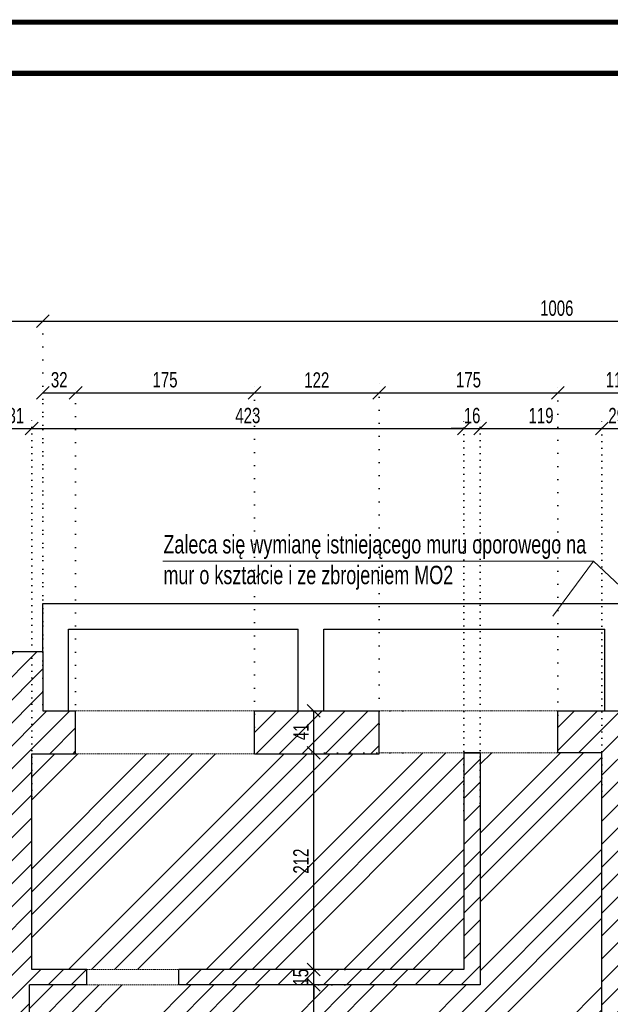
# Model space of a CAD drawing. Header units: millimetres. Extents: x 11149 to 111407, y -107619 to -23630.
# Tile 132 of 245: x 13659 to 14237, y -24593 to -23630. Entities that reach past the tile are written whole.
import ezdxf

# ---------------------------------------------------------------- set-up
doc = ezdxf.new("R2010")
doc.units = ezdxf.units.MM
doc.header["$LTSCALE"] = 2
doc.linetypes.add('DOT', pattern=[6.35, 0, -6.35])
doc.linetypes.add('HIDDEN', pattern=[9.525, 6.35, -3.175])
doc.layers.get('0').update_dxf_attribs({"plot": 0})
doc.layers.get('Defpoints').update_dxf_attribs({"color": 1})
for name, color, linetype, lineweight in [('0_OPIS', 7, 'Continuous', 13), ('A_KRESKOWANIE', 9, 'Continuous', 0), ('A_ściany mur', 2, 'Continuous', 30), ('e-cad_wymiary', 4, 'Continuous', 9), ('Opisy', 7, 'Continuous', 13)]:
    doc.layers.add(name, color=color, linetype=linetype, lineweight=lineweight)
doc.layers.add('3DPLAN_A_KRESKOWANIE 1', color=253, linetype='Continuous')
doc.layers.add('A_SCHODY', color=6, linetype='Continuous')
doc.styles.add('e-cad_1', font='arial.ttf', dxfattribs={"width": 0.7})
doc.dimstyles.new('e-cad_1_100_[cm]', dxfattribs={"dimscale": 10, "dimtxt": 1.5, "dimasz": 1.25, "dimexe": 1.25, "dimexo": 0.625, "dimgap": 0.5, "dimtad": 1, "dimdec": 0, "dimrnd": 1, "dimzin": 1, "dimtxsty": 'e-cad_1', "dimblk": 'OBLIQUE', "dimcen": 2.5, "dimclrd": 256, "dimclre": 252, "dimclrt": 7, "dimadec": 0, "dimazin": 0, "dimtfac": 1, "dimtix": 1, "dimtmove": 2, "dimatfit": 3, "dimldrblk": 'NONE', "dimfxl": 60, "dimfxlon": 1, "dimarcsym": 0})
pattern_1 = [(45, (12744.33, -25853.178), (-11.22532, 11.22532), [])]

# ---------------------------------------------------------------- blocks, each defined once
blk = doc.blocks.new('_OBLIQUE')
at = {"color": 0, "linetype": 'ByBlock', "lineweight": -2}
blk.add_line((-0.5, -0.5), (0.5, 0.5), dxfattribs=at)
blk = doc.blocks.new('*D945')
at = {"layer": 'Defpoints', "color": 0}
for p in [(13681.49, -23924.89), (13298.99, -24086.94), (13681.49, -24263.34)]:
    blk.add_point(p, dxfattribs=at)
at = {"layer": 'e-cad_wymiary', "color": 252, "linetype": 'DOT', "lineweight": -2}
for p, q in [((13298.99, -24080.69), (13298.99, -23912.39)), ((13681.49, -24257.09), (13681.49, -23912.39))]:
    blk.add_line(p, q, dxfattribs=at)
at = {"layer": 'e-cad_wymiary', "lineweight": -2}
blk.add_line((13298.99, -23924.89), (13681.49, -23924.89), dxfattribs=at)
at = {"layer": 'e-cad_wymiary', "lineweight": -2, "xscale": 12.5, "yscale": 12.5, "zscale": 12.5, "rotation": 180}
blk.add_blockref('_OBLIQUE', (13298.99, -23924.89), dxfattribs=at)
at = {"layer": 'e-cad_wymiary', "lineweight": -2, "xscale": 12.5, "yscale": 12.5, "zscale": 12.5}
blk.add_blockref('_OBLIQUE', (13681.49, -23924.89), dxfattribs=at)
at = {"layer": 'e-cad_wymiary', "color": 7, "insert": (13490.24, -23912.23), "char_height": 15, "attachment_point": 5, "style": 'e-cad_1'}
blk.add_mtext('383', dxfattribs=at)
blk = doc.blocks.new('_None')
blk = doc.blocks.new('*D947')
at = {"layer": 'Defpoints', "color": 0}
for p in [(13713.61, -23994.89), (13681.49, -24305.89), (13713.61, -24305.89)]:
    blk.add_point(p, dxfattribs=at)
at = {"layer": 'e-cad_wymiary', "color": 252, "linetype": 'DOT', "lineweight": -2}
for p, q in [((13681.49, -24299.64), (13681.49, -23982.39)), ((13713.61, -24299.64), (13713.61, -23982.39))]:
    blk.add_line(p, q, dxfattribs=at)
at = {"layer": 'e-cad_wymiary', "lineweight": -2}
blk.add_line((13681.49, -23994.89), (13713.61, -23994.89), dxfattribs=at)
at = {"layer": 'e-cad_wymiary', "lineweight": -2, "xscale": 12.5, "yscale": 12.5, "zscale": 12.5, "rotation": 180}
blk.add_blockref('_OBLIQUE', (13681.49, -23994.89), dxfattribs=at)
at = {"layer": 'e-cad_wymiary', "lineweight": -2, "xscale": 12.5, "yscale": 12.5, "zscale": 12.5}
blk.add_blockref('_OBLIQUE', (13713.61, -23994.89), dxfattribs=at)
at = {"layer": 'e-cad_wymiary', "color": 7, "insert": (13697.55, -23982.23), "char_height": 15, "attachment_point": 5, "style": 'e-cad_1'}
blk.add_mtext('32', dxfattribs=at)
blk = doc.blocks.new('*D948')
at = {"layer": 'Defpoints', "color": 0}
for p in [(13888.61, -23994.89), (13713.61, -24305.89), (13888.61, -24328.26)]:
    blk.add_point(p, dxfattribs=at)
at = {"layer": 'e-cad_wymiary', "color": 252, "linetype": 'DOT', "lineweight": -2}
for p, q in [((13713.61, -24299.64), (13713.61, -23982.39)), ((13888.61, -24322.01), (13888.61, -23982.39))]:
    blk.add_line(p, q, dxfattribs=at)
at = {"layer": 'e-cad_wymiary', "lineweight": -2}
blk.add_line((13713.61, -23994.89), (13888.61, -23994.89), dxfattribs=at)
at = {"layer": 'e-cad_wymiary', "lineweight": -2, "xscale": 12.5, "yscale": 12.5, "zscale": 12.5, "rotation": 180}
blk.add_blockref('_OBLIQUE', (13713.61, -23994.89), dxfattribs=at)
at = {"layer": 'e-cad_wymiary', "lineweight": -2, "xscale": 12.5, "yscale": 12.5, "zscale": 12.5}
blk.add_blockref('_OBLIQUE', (13888.61, -23994.89), dxfattribs=at)
at = {"layer": 'e-cad_wymiary', "color": 7, "insert": (13801.11, -23982.23), "char_height": 15, "attachment_point": 5, "style": 'e-cad_1'}
blk.add_mtext('175', dxfattribs=at)
blk = doc.blocks.new('*D949')
at = {"layer": 'Defpoints', "color": 0}
for p in [(14010.61, -23994.89), (13888.61, -24328.26), (14010.61, -24325.27)]:
    blk.add_point(p, dxfattribs=at)
at = {"layer": 'e-cad_wymiary', "color": 252, "linetype": 'DOT', "lineweight": -2}
for p, q in [((13888.61, -24322.01), (13888.61, -23982.39)), ((14010.61, -24319.02), (14010.61, -23982.39))]:
    blk.add_line(p, q, dxfattribs=at)
at = {"layer": 'e-cad_wymiary', "lineweight": -2}
blk.add_line((13888.61, -23994.89), (14010.61, -23994.89), dxfattribs=at)
at = {"layer": 'e-cad_wymiary', "lineweight": -2, "xscale": 12.5, "yscale": 12.5, "zscale": 12.5, "rotation": 180}
blk.add_blockref('_OBLIQUE', (13888.61, -23994.89), dxfattribs=at)
at = {"layer": 'e-cad_wymiary', "lineweight": -2, "xscale": 12.5, "yscale": 12.5, "zscale": 12.5}
blk.add_blockref('_OBLIQUE', (14010.61, -23994.89), dxfattribs=at)
at = {"layer": 'e-cad_wymiary', "color": 7, "insert": (13949.61, -23982.36), "char_height": 15, "attachment_point": 5, "style": 'e-cad_1'}
blk.add_mtext('122', dxfattribs=at)
blk = doc.blocks.new('*D950')
at = {"layer": 'Defpoints', "color": 0}
for p in [(14185.61, -23994.89), (14185.61, -24316.29), (14010.61, -24325.27)]:
    blk.add_point(p, dxfattribs=at)
at = {"layer": 'e-cad_wymiary', "color": 252, "linetype": 'DOT', "lineweight": -2}
for p, q in [((14010.61, -24319.02), (14010.61, -23982.39)), ((14185.61, -24310.04), (14185.61, -23982.39))]:
    blk.add_line(p, q, dxfattribs=at)
at = {"layer": 'e-cad_wymiary', "lineweight": -2}
blk.add_line((14010.61, -23994.89), (14185.61, -23994.89), dxfattribs=at)
at = {"layer": 'e-cad_wymiary', "lineweight": -2, "xscale": 12.5, "yscale": 12.5, "zscale": 12.5, "rotation": 180}
blk.add_blockref('_OBLIQUE', (14010.61, -23994.89), dxfattribs=at)
at = {"layer": 'e-cad_wymiary', "lineweight": -2, "xscale": 12.5, "yscale": 12.5, "zscale": 12.5}
blk.add_blockref('_OBLIQUE', (14185.61, -23994.89), dxfattribs=at)
at = {"layer": 'e-cad_wymiary', "color": 7, "insert": (14098.11, -23982.23), "char_height": 15, "attachment_point": 5, "style": 'e-cad_1'}
blk.add_mtext('175', dxfattribs=at)
blk = doc.blocks.new('*D951')
at = {"layer": 'Defpoints', "color": 0}
for p in [(14303.61, -23994.89), (14185.61, -24316.29), (14303.61, -24321.08)]:
    blk.add_point(p, dxfattribs=at)
at = {"layer": 'e-cad_wymiary', "color": 252, "linetype": 'DOT', "lineweight": -2}
for p, q in [((14185.61, -24310.04), (14185.61, -23982.39)), ((14303.61, -24314.83), (14303.61, -23982.39))]:
    blk.add_line(p, q, dxfattribs=at)
at = {"layer": 'e-cad_wymiary', "lineweight": -2}
blk.add_line((14185.61, -23994.89), (14303.61, -23994.89), dxfattribs=at)
at = {"layer": 'e-cad_wymiary', "lineweight": -2, "xscale": 12.5, "yscale": 12.5, "zscale": 12.5, "rotation": 180}
blk.add_blockref('_OBLIQUE', (14185.61, -23994.89), dxfattribs=at)
at = {"layer": 'e-cad_wymiary', "lineweight": -2, "xscale": 12.5, "yscale": 12.5, "zscale": 12.5}
blk.add_blockref('_OBLIQUE', (14303.61, -23994.89), dxfattribs=at)
at = {"layer": 'e-cad_wymiary', "color": 7, "insert": (14244.61, -23982.23), "char_height": 15, "attachment_point": 5, "style": 'e-cad_1'}
blk.add_mtext('118', dxfattribs=at)
blk = doc.blocks.new('*D956')
at = {"layer": 'Defpoints', "color": 0}
for p in [(14687.49, -23924.89), (14687.49, -24137.25), (13681.49, -24263.34)]:
    blk.add_point(p, dxfattribs=at)
at = {"layer": 'e-cad_wymiary', "color": 252, "linetype": 'DOT', "lineweight": -2}
for p, q in [((13681.49, -24257.09), (13681.49, -23912.39)), ((14687.49, -24131), (14687.49, -23912.39))]:
    blk.add_line(p, q, dxfattribs=at)
at = {"layer": 'e-cad_wymiary', "lineweight": -2}
blk.add_line((13681.49, -23924.89), (14687.49, -23924.89), dxfattribs=at)
at = {"layer": 'e-cad_wymiary', "lineweight": -2, "xscale": 12.5, "yscale": 12.5, "zscale": 12.5, "rotation": 180}
blk.add_blockref('_OBLIQUE', (13681.49, -23924.89), dxfattribs=at)
at = {"layer": 'e-cad_wymiary', "lineweight": -2, "xscale": 12.5, "yscale": 12.5, "zscale": 12.5}
blk.add_blockref('_OBLIQUE', (14687.49, -23924.89), dxfattribs=at)
at = {"layer": 'e-cad_wymiary', "color": 7, "insert": (14184.49, -23912.23), "char_height": 15, "attachment_point": 5, "style": 'e-cad_1'}
blk.add_mtext('1006', dxfattribs=at)
blk = doc.blocks.new('*D1008')
at = {"layer": 'Defpoints', "color": 0}
for p in [(13946.61, -24573.89), (13983.25, -24573.89), (14002.74, -24924.89)]:
    blk.add_point(p, dxfattribs=at)
at = {"layer": 'e-cad_wymiary', "color": 252, "linetype": 'DOT', "lineweight": -2}
for p, q in [((13977, -24573.89), (13934.11, -24573.89)), ((13996.49, -24924.89), (13934.11, -24924.89))]:
    blk.add_line(p, q, dxfattribs=at)
at = {"layer": 'e-cad_wymiary', "lineweight": -2}
blk.add_line((13946.61, -24924.89), (13946.61, -24573.89), dxfattribs=at)
at = {"layer": 'e-cad_wymiary', "lineweight": -2, "xscale": 12.5, "yscale": 12.5, "zscale": 12.5}
for p, rotation in [((13946.61, -24573.89), 90), ((13946.61, -24924.89), 270)]:
    blk.add_blockref('_OBLIQUE', p, dxfattribs=dict(at, rotation=rotation))
at = {"layer": 'e-cad_wymiary', "color": 7, "insert": (13933.94, -24749.39), "char_height": 15, "attachment_point": 5, "rotation": 90, "style": 'e-cad_1'}
blk.add_mtext('351', dxfattribs=at)
blk = doc.blocks.new('*D1009')
at = {"layer": 'Defpoints', "color": 0}
for p in [(13946.61, -24558.89), (13983.25, -24558.89), (13983.25, -24573.89)]:
    blk.add_point(p, dxfattribs=at)
at = {"layer": 'e-cad_wymiary', "lineweight": -2}
for p, q in [((13946.61, -24558.89), (13946.61, -24546.39)), ((13946.61, -24573.89), (13946.61, -24558.89)), ((13946.61, -24573.89), (13946.61, -24586.39))]:
    blk.add_line(p, q, dxfattribs=at)
at = {"layer": 'e-cad_wymiary', "color": 252, "linetype": 'DOT', "lineweight": -2}
for p, q in [((13977, -24558.89), (13934.11, -24558.89)), ((13977, -24573.89), (13934.11, -24573.89))]:
    blk.add_line(p, q, dxfattribs=at)
at = {"layer": 'e-cad_wymiary', "lineweight": -2, "xscale": 12.5, "yscale": 12.5, "zscale": 12.5}
for p, rotation in [((13946.61, -24558.89), 270), ((13946.61, -24573.89), 90)]:
    blk.add_blockref('_OBLIQUE', p, dxfattribs=dict(at, rotation=rotation))
at = {"layer": 'e-cad_wymiary', "color": 7, "insert": (13933.95, -24566.39), "char_height": 15, "attachment_point": 5, "rotation": 90, "style": 'e-cad_1'}
blk.add_mtext('15', dxfattribs=at)
blk = doc.blocks.new('*D1010')
at = {"layer": 'Defpoints', "color": 0}
for p in [(13946.61, -24346.89), (14040.17, -24346.89), (13983.25, -24558.89)]:
    blk.add_point(p, dxfattribs=at)
at = {"layer": 'e-cad_wymiary', "color": 252, "linetype": 'DOT', "lineweight": -2}
for p, q in [((14033.92, -24346.89), (13934.11, -24346.89)), ((13977, -24558.89), (13934.11, -24558.89))]:
    blk.add_line(p, q, dxfattribs=at)
at = {"layer": 'e-cad_wymiary', "lineweight": -2}
blk.add_line((13946.61, -24558.89), (13946.61, -24346.89), dxfattribs=at)
at = {"layer": 'e-cad_wymiary', "lineweight": -2, "xscale": 12.5, "yscale": 12.5, "zscale": 12.5}
for p, rotation in [((13946.61, -24346.89), 90), ((13946.61, -24558.89), 270)]:
    blk.add_blockref('_OBLIQUE', p, dxfattribs=dict(at, rotation=rotation))
at = {"layer": 'e-cad_wymiary', "color": 7, "insert": (13934.07, -24452.89), "char_height": 15, "attachment_point": 5, "rotation": 90, "style": 'e-cad_1'}
blk.add_mtext('212', dxfattribs=at)
blk = doc.blocks.new('*D1011')
at = {"layer": 'Defpoints', "color": 0}
for p in [(13946.61, -24305.89), (14040.17, -24305.89), (14040.17, -24346.89)]:
    blk.add_point(p, dxfattribs=at)
at = {"layer": 'e-cad_wymiary', "color": 252, "linetype": 'DOT', "lineweight": -2}
for p, q in [((14033.92, -24305.89), (13934.11, -24305.89)), ((14033.92, -24346.89), (13934.11, -24346.89))]:
    blk.add_line(p, q, dxfattribs=at)
at = {"layer": 'e-cad_wymiary', "lineweight": -2}
blk.add_line((13946.61, -24346.89), (13946.61, -24305.89), dxfattribs=at)
at = {"layer": 'e-cad_wymiary', "lineweight": -2, "xscale": 12.5, "yscale": 12.5, "zscale": 12.5}
for p, rotation in [((13946.61, -24305.89), 90), ((13946.61, -24346.89), 270)]:
    blk.add_blockref('_OBLIQUE', p, dxfattribs=dict(at, rotation=rotation))
at = {"layer": 'e-cad_wymiary', "color": 7, "insert": (13934.07, -24326.39), "char_height": 15, "attachment_point": 5, "rotation": 90, "style": 'e-cad_1'}
blk.add_mtext('41', dxfattribs=at)
blk = doc.blocks.new('*D1054')
at = {"layer": 'Defpoints', "color": 0, "ltscale": 0.5}
for p in [(13670.61, -24029.89), (13639.61, -24395.17), (13670.61, -24396.07)]:
    blk.add_point(p, dxfattribs=at)
at = {"layer": 'e-cad_wymiary', "color": 252, "linetype": 'DOT', "lineweight": -2, "ltscale": 0.5}
for p, q in [((13639.61, -24388.92), (13639.61, -24017.39)), ((13670.61, -24389.82), (13670.61, -24017.39))]:
    blk.add_line(p, q, dxfattribs=at)
at = {"layer": 'e-cad_wymiary', "lineweight": -2, "ltscale": 0.5}
blk.add_line((13639.61, -24029.89), (13670.61, -24029.89), dxfattribs=at)
at = {"layer": 'e-cad_wymiary', "lineweight": -2, "ltscale": 0.5, "xscale": 12.5, "yscale": 12.5, "zscale": 12.5, "rotation": 180}
blk.add_blockref('_OBLIQUE', (13639.61, -24029.89), dxfattribs=at)
at = {"layer": 'e-cad_wymiary', "lineweight": -2, "ltscale": 0.5, "xscale": 12.5, "yscale": 12.5, "zscale": 12.5}
blk.add_blockref('_OBLIQUE', (13670.61, -24029.89), dxfattribs=at)
at = {"layer": 'e-cad_wymiary', "color": 7, "ltscale": 0.5, "insert": (13655.11, -24017.23), "char_height": 15, "attachment_point": 5, "style": 'e-cad_1'}
blk.add_mtext('31', dxfattribs=at)
blk = doc.blocks.new('*D1055')
at = {"layer": 'Defpoints', "color": 0, "ltscale": 0.5}
for p in [(14093.61, -24029.89), (13670.61, -24396.07), (14093.61, -24409.64)]:
    blk.add_point(p, dxfattribs=at)
at = {"layer": 'e-cad_wymiary', "color": 252, "linetype": 'DOT', "lineweight": -2, "ltscale": 0.5}
for p, q in [((13670.61, -24389.82), (13670.61, -24017.39)), ((14093.61, -24403.39), (14093.61, -24017.39))]:
    blk.add_line(p, q, dxfattribs=at)
at = {"layer": 'e-cad_wymiary', "lineweight": -2, "ltscale": 0.5}
blk.add_line((13670.61, -24029.89), (14093.61, -24029.89), dxfattribs=at)
at = {"layer": 'e-cad_wymiary', "lineweight": -2, "ltscale": 0.5, "xscale": 12.5, "yscale": 12.5, "zscale": 12.5, "rotation": 180}
blk.add_blockref('_OBLIQUE', (13670.61, -24029.89), dxfattribs=at)
at = {"layer": 'e-cad_wymiary', "lineweight": -2, "ltscale": 0.5, "xscale": 12.5, "yscale": 12.5, "zscale": 12.5}
blk.add_blockref('_OBLIQUE', (14093.61, -24029.89), dxfattribs=at)
at = {"layer": 'e-cad_wymiary', "color": 7, "ltscale": 0.5, "insert": (13882.11, -24017.23), "char_height": 15, "attachment_point": 5, "style": 'e-cad_1'}
blk.add_mtext('423', dxfattribs=at)
blk = doc.blocks.new('*D1056')
at = {"layer": 'Defpoints', "color": 0, "ltscale": 0.5}
for p in [(14109.61, -24029.89), (14109.61, -24402.4), (14093.61, -24409.64)]:
    blk.add_point(p, dxfattribs=at)
at = {"layer": 'e-cad_wymiary', "color": 252, "linetype": 'DOT', "lineweight": -2, "ltscale": 0.5}
for p, q in [((14093.61, -24403.39), (14093.61, -24017.39)), ((14109.61, -24396.15), (14109.61, -24017.39))]:
    blk.add_line(p, q, dxfattribs=at)
at = {"layer": 'e-cad_wymiary', "lineweight": -2, "ltscale": 0.5}
for p, q in [((14093.61, -24029.89), (14081.11, -24029.89)), ((14093.61, -24029.89), (14109.61, -24029.89)), ((14109.61, -24029.89), (14122.11, -24029.89))]:
    blk.add_line(p, q, dxfattribs=at)
at = {"layer": 'e-cad_wymiary', "lineweight": -2, "ltscale": 0.5, "xscale": 12.5, "yscale": 12.5, "zscale": 12.5}
blk.add_blockref('_OBLIQUE', (14093.61, -24029.89), dxfattribs=at)
at = {"layer": 'e-cad_wymiary', "lineweight": -2, "ltscale": 0.5, "xscale": 12.5, "yscale": 12.5, "zscale": 12.5, "rotation": 180}
blk.add_blockref('_OBLIQUE', (14109.61, -24029.89), dxfattribs=at)
at = {"layer": 'e-cad_wymiary', "color": 7, "ltscale": 0.5, "insert": (14101.61, -24017.23), "char_height": 15, "attachment_point": 5, "style": 'e-cad_1'}
blk.add_mtext('16', dxfattribs=at)
blk = doc.blocks.new('*D1057')
at = {"layer": 'Defpoints', "color": 0, "ltscale": 0.5}
for p in [(14228.61, -24029.89), (14228.61, -24390.64), (14109.61, -24402.4)]:
    blk.add_point(p, dxfattribs=at)
at = {"layer": 'e-cad_wymiary', "color": 252, "linetype": 'DOT', "lineweight": -2, "ltscale": 0.5}
for p, q in [((14109.61, -24396.15), (14109.61, -24017.39)), ((14228.61, -24384.39), (14228.61, -24017.39))]:
    blk.add_line(p, q, dxfattribs=at)
at = {"layer": 'e-cad_wymiary', "lineweight": -2, "ltscale": 0.5}
blk.add_line((14109.61, -24029.89), (14228.61, -24029.89), dxfattribs=at)
at = {"layer": 'e-cad_wymiary', "lineweight": -2, "ltscale": 0.5, "xscale": 12.5, "yscale": 12.5, "zscale": 12.5, "rotation": 180}
blk.add_blockref('_OBLIQUE', (14109.61, -24029.89), dxfattribs=at)
at = {"layer": 'e-cad_wymiary', "lineweight": -2, "ltscale": 0.5, "xscale": 12.5, "yscale": 12.5, "zscale": 12.5}
blk.add_blockref('_OBLIQUE', (14228.61, -24029.89), dxfattribs=at)
at = {"layer": 'e-cad_wymiary', "color": 7, "ltscale": 0.5, "insert": (14169.11, -24017.23), "char_height": 15, "attachment_point": 5, "style": 'e-cad_1'}
blk.add_mtext('119', dxfattribs=at)
blk = doc.blocks.new('*D1058')
at = {"layer": 'Defpoints', "color": 0, "ltscale": 0.5}
for p in [(14257.61, -24029.89), (14228.61, -24390.64), (14257.61, -24410.54)]:
    blk.add_point(p, dxfattribs=at)
at = {"layer": 'e-cad_wymiary', "color": 252, "linetype": 'DOT', "lineweight": -2, "ltscale": 0.5}
for p, q in [((14228.61, -24384.39), (14228.61, -24017.39)), ((14257.61, -24404.29), (14257.61, -24017.39))]:
    blk.add_line(p, q, dxfattribs=at)
at = {"layer": 'e-cad_wymiary', "lineweight": -2, "ltscale": 0.5}
blk.add_line((14228.61, -24029.89), (14257.61, -24029.89), dxfattribs=at)
at = {"layer": 'e-cad_wymiary', "lineweight": -2, "ltscale": 0.5, "xscale": 12.5, "yscale": 12.5, "zscale": 12.5, "rotation": 180}
blk.add_blockref('_OBLIQUE', (14228.61, -24029.89), dxfattribs=at)
at = {"layer": 'e-cad_wymiary', "lineweight": -2, "ltscale": 0.5, "xscale": 12.5, "yscale": 12.5, "zscale": 12.5}
blk.add_blockref('_OBLIQUE', (14257.61, -24029.89), dxfattribs=at)
at = {"layer": 'e-cad_wymiary', "color": 7, "ltscale": 0.5, "insert": (14243.11, -24017.23), "char_height": 15, "attachment_point": 5, "style": 'e-cad_1'}
blk.add_mtext('29', dxfattribs=at)

msp = doc.modelspace()

# ---------------------------------------------------------------- hatches: boundary and pattern name
at = {"layer": '3DPLAN_A_KRESKOWANIE 1', "transparency": 33554687}
h = msp.add_hatch(dxfattribs=at)
h.set_pattern_fill('ANSI31', color=256, scale=5, style=0)
h.set_pattern_definition(pattern_1)
h.paths.add_polyline_path([(13189.99, -24247.89), (13681.49, -24247.89), (13681.49, -24305.89), (13706.49, -24305.89), (13713.61, -24305.89), (13713.61, -24347.89), (13670.61, -24347.89), (13670.61, -24558.89), (13724.61, -24558.89), (13724.61, -24573.89), (13668.61, -24573.89), (13668.61, -24924.89), (14072.61, -24924.89), (14072.61, -24951.89), (13604.61, -24951.89), (13604.61, -24922.89), (13626.61, -24922.89), (13626.61, -24909.89), (13641.61, -24909.89), (13641.61, -24668.89), (13471.61, -24668.89), (13471.61, -24727.89), (13433.61, -24727.89), (13433.61, -24922.89), (13501.57, -24922.89), (13501.57, -24951.89), (13382.61, -24951.89), (13382.61, -24923.89), (13416.61, -24923.89), (13416.61, -24721.89), (13403.61, -24721.89), (13403.61, -24668.89), (13251.61, -24668.89), (13251.61, -24923.89), (13279.61, -24923.89), (13279.61, -24951.89), (13216.61, -24951.89), (13216.61, -24922.89), (13219.61, -24922.89), (13219.61, -24637.89), (13424.61, -24637.89), (13424.61, -24659.89), (13464.61, -24659.89), (13464.61, -24637.89), (13515.61, -24637.89), (13515.61, -24599.39), (13536.61, -24599.39), (13536.61, -24637.39), (13639.61, -24637.39), (13639.61, -24288.39), (13536.61, -24288.39), (13536.61, -24529.39), (13515.61, -24529.39), (13515.61, -24491.89), (13349.41, -24491.89), (13322.83, -24351.89), (13488.61, -24351.89), (13488.61, -24292.89), (13189.99, -24292.89)])
h = msp.add_hatch(dxfattribs=at)
h.set_pattern_fill('ANSI31', color=256, scale=5, style=0)
h.set_pattern_definition(pattern_1)
h.paths.add_polyline_path([(13888.61, -24347.89), (13888.61, -24305.89), (13931.49, -24305.89), (13956.49, -24305.89), (14010.61, -24305.89), (14010.61, -24346.89), (14010.61, -24347.89)])
h = msp.add_hatch(dxfattribs=at)
h.set_pattern_fill('ANSI31', color=256, scale=5, style=0)
h.set_pattern_definition(pattern_1)
h.paths.add_polyline_path([(14172.61, -24951.89), (14273.61, -24951.89), (14273.61, -24947.89), (14380.61, -24947.89), (14380.61, -24912.89), (14273.61, -24912.89), (14273.61, -24907.89), (14257.61, -24907.89), (14257.61, -24346.89), (14273.61, -24346.89), (14273.61, -24343.89), (14303.61, -24343.89), (14303.61, -24305.89), (14256.49, -24305.89), (14231.49, -24305.89), (14185.61, -24305.89), (14185.61, -24346.89), (14228.61, -24346.89), (14228.61, -24924.89), (14172.61, -24924.89)])
h = msp.add_hatch(dxfattribs=at)
h.set_pattern_fill('ANSI31', color=256, scale=5, style=0)
h.set_pattern_definition(pattern_1)
h.paths.add_polyline_path([(13814.61, -24573.89), (13814.61, -24558.89), (14093.61, -24558.89), (14093.61, -24346.89), (14109.61, -24346.89), (14109.61, -24573.89)])
at = {"layer": 'A_KRESKOWANIE', "transparency": 33554687}
h = msp.add_hatch(dxfattribs=at)
h.set_pattern_fill('ANSI34', color=256, scale=5)
h.set_pattern_definition([(45, (0, 124.95), (-67.35192, 67.35192), []), (45, (22.45, 124.95), (-67.35192, 67.35192), []), (45, (44.9, 124.95), (-67.35192, 67.35192), []), (45, (67.35, 124.95), (-67.35192, 67.35192), [])])
h.paths.add_polyline_path([(13668.61, -24573.89), (13668.61, -24924.89), (14072.61, -24924.89), (14172.61, -24924.89), (14228.61, -24924.89), (14228.61, -24346.89), (14185.61, -24346.89), (14109.61, -24346.89), (14109.61, -24573.89), (13814.61, -24573.89), (13724.61, -24573.89)])
h.paths.add_polyline_path([(13670.61, -24558.89), (13670.61, -24347.89), (13713.61, -24347.89), (13888.61, -24347.89), (14010.61, -24347.89), (14010.61, -24346.89), (14093.61, -24346.89), (14093.61, -24558.89), (13814.61, -24558.89), (13724.61, -24558.89)])

# ---------------------------------------------------------------- linework, layer by layer
at = {"layer": '0_OPIS', "const_width": 5}
for points in [[(11151.87, -23632.55), (17451.87, -23632.55), (17451.87, -26602.55), (11151.87, -26602.55)], [(11451.87, -23682.55), (17401.87, -23682.55), (17401.87, -26552.55), (11451.87, -26552.55)]]:
    msp.add_lwpolyline(points, close=True, dxfattribs=at)
at = {"layer": 'A_SCHODY'}
for p, q in [((13681.49, -24200.89), (14256.49, -24200.89)), ((13681.49, -24247.89), (13681.49, -24200.89)), ((13706.49, -24225.89), (13931.49, -24225.89)), ((13706.49, -24305.89), (13706.49, -24225.89)), ((13931.49, -24305.89), (13931.49, -24225.89)), ((13956.49, -24225.89), (14231.49, -24225.89)), ((13956.49, -24305.89), (13956.49, -24225.89)), ((14231.49, -24305.89), (14231.49, -24225.89))]:
    msp.add_line(p, q, dxfattribs=at)
at = {"layer": 'A_ściany mur', "ltscale": 0.1}
for p, q in [((13027.49, -24247.89), (13681.49, -24247.89)), ((13681.49, -24247.89), (13681.49, -24305.89)), ((13681.49, -24305.89), (13713.61, -24305.89)), ((13713.61, -24347.89), (13713.61, -24305.89)), ((13888.61, -24347.89), (13888.61, -24305.89)), ((13888.61, -24305.89), (14010.61, -24305.89)), ((14010.61, -24347.89), (14010.61, -24305.89)), ((14185.61, -24346.89), (14185.61, -24305.89)), ((14185.61, -24305.89), (14303.61, -24305.89)), ((13670.61, -24558.89), (13670.61, -24347.89)), ((13670.61, -24347.89), (13713.61, -24347.89)), ((13888.61, -24347.89), (14010.61, -24347.89)), ((14093.61, -24346.89), (14093.61, -24558.89)), ((14109.61, -24346.89), (14093.61, -24346.89)), ((14093.61, -24346.89), (14109.61, -24346.89)), ((14109.61, -24346.89), (14109.61, -24573.89)), ((14228.61, -24346.89), (14185.61, -24346.89)), ((14228.61, -24924.89), (14228.61, -24346.89)), ((13724.61, -24558.89), (13670.61, -24558.89)), ((13724.61, -24573.89), (13724.61, -24558.89)), ((13814.61, -24573.89), (13814.61, -24558.89)), ((14093.61, -24558.89), (13814.61, -24558.89)), ((13668.61, -24924.89), (13668.61, -24573.89)), ((13724.61, -24573.89), (13668.61, -24573.89)), ((14109.61, -24573.89), (13814.61, -24573.89))]:
    msp.add_line(p, q, dxfattribs=at)
at = {"layer": 'A_ściany mur', "color": 4, "linetype": 'HIDDEN', "lineweight": 5, "ltscale": 0.1}
for p, q in [((13713.61, -24305.89), (13888.61, -24305.89)), ((14010.61, -24305.89), (14185.61, -24305.89)), ((13713.61, -24347.89), (13888.61, -24347.89)), ((14010.61, -24346.89), (14185.61, -24346.89)), ((13724.61, -24558.89), (13814.61, -24558.89)), ((13724.61, -24573.89), (13814.61, -24573.89))]:
    msp.add_line(p, q, dxfattribs=at)
at = {"layer": 'Opisy'}
for points in [[(13798.89, -24159.44), (14220.44, -24159.44), (14277.8, -24213.39)], [(13798.89, -24159.44), (14220.44, -24159.44), (14180.69, -24213.39)]]:
    msp.add_lwpolyline(points, dxfattribs=at)

# ---------------------------------------------------------------- texts
at = {"layer": 'Opisy', "insert": (13799.5, -24134.04), "char_height": 18, "width": 428.6874, "attachment_point": 1, "style": 'e-cad_1'}
msp.add_mtext('Zaleca się wymianę istniejącego muru oporowego na mur o kształcie i ze zbrojeniem MO2', dxfattribs=at)

# ---------------------------------------------------------------- dimensions: what is measured, and where the dimension line sits
at = {"layer": 'e-cad_wymiary'}
for base, p1, p2, picture, middle in [((13681.48523967, -23924.88925649), (13298.98523967, -24086.93637299), (13681.48523967, -24263.3395132), '*D945', (13490.23523967, -23912.22554571)), ((14687.49, -23924.89), (13681.49, -24263.34), (14687.49, -24137.25), '*D956', (14184.49, -23912.23)), ((13713.61, -23994.89), (13681.49, -24305.89), (13713.61, -24305.89), '*D947', (13697.55, -23982.23)), ((13888.61, -23994.89), (13713.61, -24305.89), (13888.61, -24328.26), '*D948', (13801.11, -23982.23)), ((14010.61, -23994.89), (13888.61, -24328.26), (14010.61, -24325.27), '*D949', (13949.61, -23982.36)), ((14185.61, -23994.89), (14010.61, -24325.27), (14185.61, -24316.29), '*D950', (14098.11, -23982.23)), ((14303.61, -23994.89), (14185.61, -24316.29), (14303.61, -24321.08), '*D951', (14244.61, -23982.23))]:
    dim = msp.add_linear_dim(base=base, p1=p1, p2=p2, dimstyle='e-cad_1_100_[cm]', dxfattribs=at)
    dim.commit()
    dim.dimension.update_dxf_attribs({"geometry": picture, "text_midpoint": middle})
at = {"layer": 'e-cad_wymiary', "ltscale": 0.5}
for base, p1, p2, picture, middle in [((13670.61, -24029.89), (13639.61, -24395.17), (13670.61, -24396.07), '*D1054', (13655.11, -24017.23)), ((14093.61, -24029.89), (13670.61, -24396.07), (14093.61, -24409.64), '*D1055', (13882.11, -24017.23)), ((14109.61, -24029.89), (14093.61, -24409.64), (14109.61, -24402.4), '*D1056', (14101.61, -24017.23)), ((14228.61, -24029.89), (14109.61, -24402.4), (14228.61, -24390.64), '*D1057', (14169.11, -24017.23)), ((14257.61, -24029.89), (14228.61, -24390.64), (14257.61, -24410.54), '*D1058', (14243.11, -24017.23))]:
    dim = msp.add_linear_dim(base=base, p1=p1, p2=p2, dimstyle='e-cad_1_100_[cm]', dxfattribs=at)
    dim.commit()
    dim.dimension.update_dxf_attribs({"geometry": picture, "text_midpoint": middle})
at = {"layer": 'e-cad_wymiary'}
for base, p1, p2, picture, middle in [((13946.61, -24305.89), (14040.17, -24346.89), (14040.17, -24305.89), '*D1011', (13934.07, -24326.39)), ((13946.61, -24346.89), (13983.25, -24558.89), (14040.17, -24346.89), '*D1010', (13934.07, -24452.89)), ((13946.61, -24558.89), (13983.25, -24573.89), (13983.25, -24558.89), '*D1009', (13933.95, -24566.39)), ((13946.61, -24573.89), (14002.74, -24924.89), (13983.25, -24573.89), '*D1008', (13933.94, -24749.39))]:
    dim = msp.add_linear_dim(base=base, p1=p1, p2=p2, angle=90, dimstyle='e-cad_1_100_[cm]', dxfattribs=at)
    dim.commit()
    dim.dimension.update_dxf_attribs({"geometry": picture, "text_midpoint": middle})

doc.saveas('drawing.dxf')
